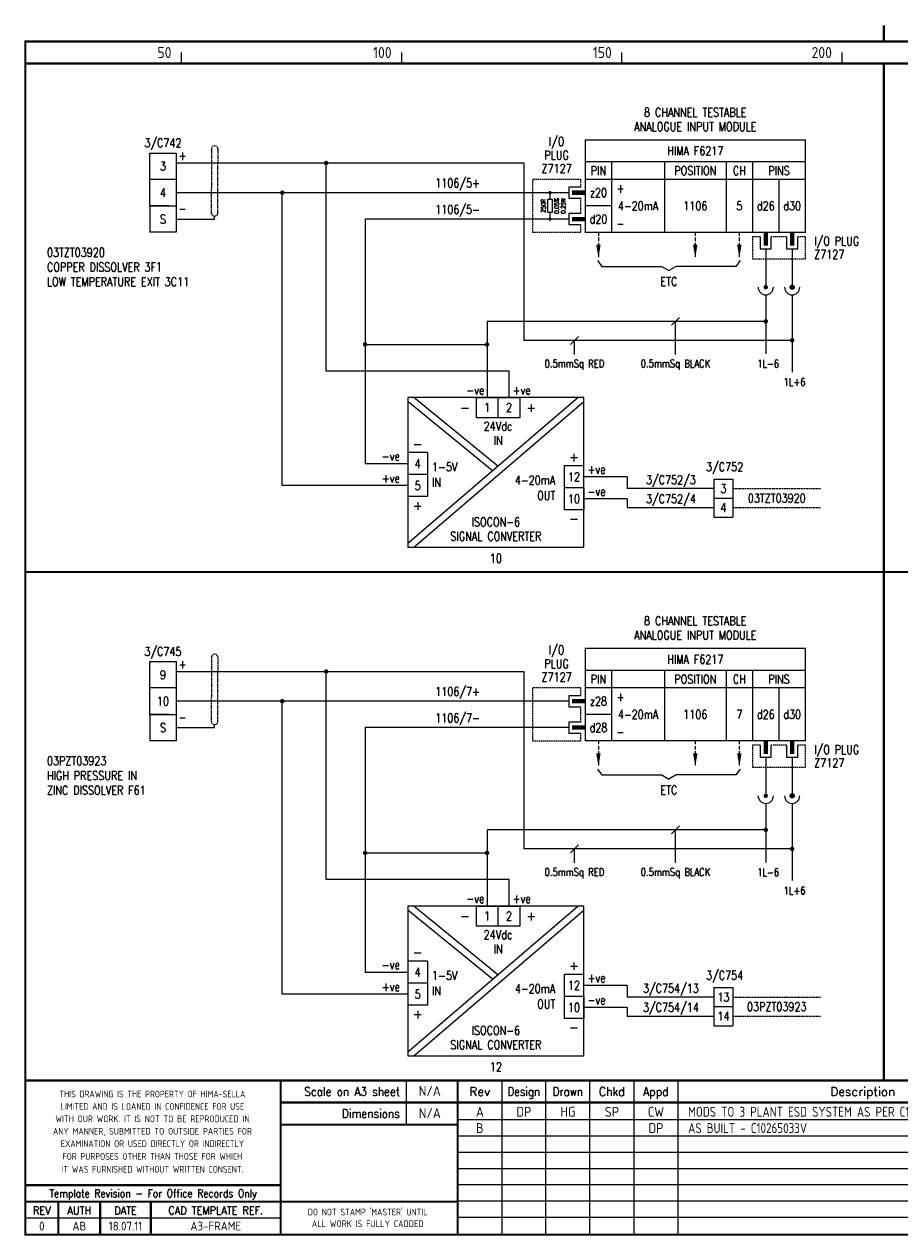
# Model space of a CAD drawing. Extents: x 14 to 408, y 0 to 275.
# Tile 1 of 2: x 14 to 213, y 0 to 275. Entities that reach past the tile are written whole.
import ezdxf
from ezdxf.enums import TextEntityAlignment as Align

# ---------------------------------------------------------------- set-up
doc = ezdxf.new("R2010")
doc.units = 0
doc.header["$LTSCALE"] = 0.25
doc.header["$MEASUREMENT"] = 0
doc.linetypes.add('HIDDEN', pattern=[0.375, 0.25, -0.125])
doc.linetypes.add('HIDDEN2', pattern=[4.7625, 3.175, -1.5875])
doc.layers.get('0').update_dxf_attribs({"color": 41, "linetype": 'CONTINUOUS'})
for name, color, linetype in [('00-DRG_FRAME', 12, 'CONTINUOUS'), ('01-DRAW', 7, 'CONTINUOUS'), ('051-TEXT', 2, 'CONTINUOUS'), ('DES', 2, 'CONTINUOUS'), ('DIM', 3, 'CONTINUOUS'), ('LAB', 2, 'CONTINUOUS'), ('RACK', 2, 'CONTINUOUS'), ('RECORD', 2, 'CONTINUOUS'), ('SLOT', 2, 'CONTINUOUS'), ('SNA', 2, 'CONTINUOUS'), ('TEXT', 2, 'CONTINUOUS'), ('TPOL', 3, 'CONTINUOUS'), ('XR_FUNCTION', 2, 'CONTINUOUS'), ('XR_MAIN', 2, 'CONTINUOUS')]:
    doc.layers.add(name, color=color, linetype=linetype)
doc.styles.add('CROSSREF', font='romans.shx', dxfattribs={"width": 0.8, "height": 2})
doc.styles.add('FUNCTION', font='ROMANS.shx', dxfattribs={"width": 0.8, "height": 2.5})
doc.styles.add('ISO', font='iso.shx')
doc.styles.add('PINS', font='ROMANS.shx', dxfattribs={"width": 0.8, "height": 2.5})
doc.styles.add('RACK', font='ROMANS.shx', dxfattribs={"width": 0.8, "height": 2.5})
doc.styles.add('REFERENC', font='romans.shx', dxfattribs={"width": 0.8})
doc.styles.add('ROMAND', font='ROMAND')
doc.styles.add('ROMANS', font='romans.shx', dxfattribs={"width": 0.8, "height": 2.5})
doc.styles.add('SLOT', font='romans.shx', dxfattribs={"width": 0.8, "height": 2})
doc.styles.add('SYMBOL', font='ROMANS.shx', dxfattribs={"width": 0.8, "height": 20})

# ---------------------------------------------------------------- blocks, each defined once
blk = doc.blocks.new('A3-REVA')
at = {"layer": '051-TEXT', "style": 'ISO'}
for tag, p in [('DESIGNED', (292.01, 31.7)), ('A', (117.73, 27.28)), ('DES', (127.73, 27.28)), ('DRN', (137.73, 27.28)), ('CHKD', (147.73, 27.28)), ('APPD', (157.73, 27.28)), ('DATE', (256, 27.28)), ('DRAWN', (291.72, 26.77)), ('CHECKED', (291.72, 21.89)), ('APPD', (291.65, 16.79)), ('DATE', (291.92, 11.96))]:
    blk.add_attdef(tag, text='', height=2.25, dxfattribs=at).set_placement(p, align=Align.CENTER)
blk.add_attdef('DESCRIPTION', (165.03, 27.28), '', height=2.25, dxfattribs=at)
blk = doc.blocks.new('A3-CONTRACT')
at = {"layer": '051-TEXT', "color": 41, "style": 'ISO'}
for tag, height, p in [('SCALE', 2.25, (106.71, 31.82)), ('DIMS', 2.25, (106.71, 26.8)), ('CONTRACT', 4.5, (344.94, 3.1)), ('CAD-REF', 2.25, (283.73, 1.84))]:
    blk.add_attdef(tag, text='', height=height, dxfattribs=at).set_placement(p, align=Align.CENTER)
for tag, p in [('TITLE_2', (303.86, 17.28)), ('TITLE_3', (303.79, 12.78))]:
    blk.add_attdef(tag, p, '', height=2.25, dxfattribs=at)
blk = doc.blocks.new('ISOCON6B')
for p, q in [((-17, -33.1), (21.65, 0)), ((3.43, -15.6), (-15.65, 0)), ((-1.5, 0), (-1.5, -4.5)), ((3.5, -4.5), (3.5, 0)), ((8.5, -4.5), (8.5, 0)), ((2.23, -16.63), (-17, -0.9)), ((-15.65, -34), (23, -0.9)), ((-1.5, -4.5), (8.5, -4.5)), ((-12.5, -12.5), (-17, -12.5)), ((-12.5, -12.5), (-12.5, -22.5)), ((23, -15.5), (18.5, -15.5)), ((18.5, -15.5), (18.5, -25.5)), ((-12.5, -17.5), (-17, -17.5)), ((23, -20.5), (18.5, -20.5)), ((-12.5, -22.5), (-17, -22.5)), ((23, -25.5), (18.5, -25.5))]:
    blk.add_line(p, q)
blk.add_lwpolyline([(-17, -34), (23, -34), (23, 0), (-17, 0)], close=True)
at = {"layer": 'RECORD', "style": 'REFERENC', "width": 0.8}
blk.add_attdef('RECORD', text='', height=2, dxfattribs=at).set_placement((3, -28.25), align=Align.MIDDLE)
at = {"layer": 'SNA', "style": 'SYMBOL', "width": 0.8}
blk.add_attdef('SNA', text='', height=2, dxfattribs=at).set_placement((3, -36.5), align=Align.MIDDLE)
at = {"layer": 'TEXT', "color": 3, "style": 'ROMANS'}
for s, p in [('-', (-4, -2.25)), ('+', (11, -2.25)), ('-', (-14.75, -10.5)), ('+', (20.75, -13.5)), ('+', (-14.75, -24.5)), ('-', (20.75, -27.5))]:
    blk.add_text(s, height=2, dxfattribs=at).set_placement(p, align=Align.MIDDLE)
at = {"layer": 'TEXT', "style": 'ROMANS', "width": 0.8}
for s, p in [('24Vdc', (3.5, -6.5)), ('IN', (3.5, -9.75)), ('SIGNAL CONVERTER', (3, -31.5))]:
    blk.add_text(s, height=2, dxfattribs=at).set_placement(p, align=Align.MIDDLE)
for s, p in [('1-5V', (-11.5, -15.75)), ('IN', (-11.5, -19.25))]:
    blk.add_text(s, height=2, dxfattribs=at).set_placement(p, align=Align.MIDDLE_LEFT)
for s, p in [('4-20mA', (16.5, -18.75)), ('OUT', (16.5, -22.25))]:
    blk.add_text(s, height=2, dxfattribs=at).set_placement(p, align=Align.MIDDLE_RIGHT)
at = {"layer": 'TPOL', "color": 2, "style": 'PINS', "width": 0.8}
for tag, p in [('CN1', (1, -2.25)), ('CN2', (6, -2.25)), ('CN3', (-14.75, -15)), ('CN4', (-14.75, -20)), ('CN5', (20.75, -18)), ('CN6', (20.75, -23))]:
    blk.add_attdef(tag, text='', height=2, dxfattribs=at).set_placement(p, align=Align.MIDDLE)
blk = doc.blocks.new('F6217-05')
for p, q in [((50, 7), (0, 7)), ((6, 7), (6, -9)), ((18, 7), (18, -9)), ((32, 7), (32, -9)), ((38, 7), (38, -9)), ((50, 3), (0, 3)), ((44, 3), (44, -9)), ((-3.75, 0), (-12, 0)), ((-8, 0), (-8, -1.5)), ((-3.75, 1.25), (-3.75, -1.25)), ((-1, 1.25), (-3.75, 1.25)), ((-8.5, -4.5), (-8.5, -1.5)), ((-8.5, -1.5), (-7.5, -1.5)), ((-7.5, -1.5), (-7.5, -4.5)), ((-3.75, -1.25), (-1, -1.25)), ((-7.5, -4.5), (-8.5, -4.5)), ((-8, -4.5), (-8, -6)), ((-3.75, -4.75), (-3.75, -7.25)), ((-1, -4.75), (-3.75, -4.75)), ((6, -3), (0, -3)), ((-3.75, -6), (-12, -6)), ((-3.75, -7.25), (-1, -7.25)), ((39.75, -10), (39.75, -12.75)), ((42.25, -12.75), (42.25, -10)), ((45.75, -10), (45.75, -12.75)), ((48.25, -12.75), (48.25, -10)), ((39.75, -12.75), (42.25, -12.75)), ((41, -12.75), (41, -15)), ((45.75, -12.75), (48.25, -12.75)), ((47, -12.75), (47, -15))]:
    blk.add_line(p, q)
at = {"const_width": 0.3}
blk.add_lwpolyline([(50, -9), (0, -9), (0, 12), (50, 12)], close=True, dxfattribs=at)
at = {"color": 3, "linetype": 'HIDDEN2', "ltscale": 0.4}
for points in [[(-1, 1.25), (-1, 3), (-12, 3), (-12, -9), (-1, -9), (-1, -7.25)], [(-1, -4.75), (-1, -1.25)], [(39.75, -10), (38, -10), (38, -15), (50, -15), (50, -10), (48.25, -10)], [(45.75, -10), (42.25, -10)]]:
    blk.add_lwpolyline(points, dxfattribs=at)
at = {"const_width": 0.375}
for points in [[(-8.19, 0, 1), (-7.81, 0, 1)], [(-8.19, -6, 1), (-7.81, -6, 1)]]:
    blk.add_lwpolyline(points, format="xyb", close=True, dxfattribs=at)
blk.add_lwpolyline([(-3, 0, 1, 1, 0), (0, 0, 0.5, 0.5, 0)], format="xyseb")
at = {"const_width": 1}
for points in [[(-3, -6), (0, -6)], [(41, -12), (41, -9)], [(47, -12), (47, -9)]]:
    blk.add_lwpolyline(points, dxfattribs=at)
at = {"layer": 'DES', "style": 'PINS', "width": 0.8, "flags": 1}
blk.add_attdef('DES1', (53, 6), '', height=1.5, dxfattribs=at)
at = {"layer": 'LAB', "style": 'PINS', "width": 0.8, "flags": 1}
blk.add_attdef('LAB1', text='', height=1.5, dxfattribs=at).set_placement((53, -5.5), align=Align.MIDDLE_LEFT)
at = {"layer": 'RACK', "style": 'RACK', "width": 0.8}
blk.add_attdef('SLOT', text='', height=2, dxfattribs=at).set_placement((25, -3), align=Align.MIDDLE)
at = {"layer": 'SLOT', "style": 'SLOT', "width": 0.8}
blk.add_attdef('ADD1', text='', height=2, dxfattribs=at).set_placement((35, -3), align=Align.MIDDLE)
at = {"layer": 'SNA', "style": 'SYMBOL', "width": 0.8, "flags": 1}
blk.add_attdef('SNA', (53, 0), '', height=1.5, dxfattribs=at)
at = {"layer": 'TEXT', "style": 'ROMANS', "width": 0.8}
for s, p in [('8 CHANNEL TESTABLE', (25, 17.25)), ('ANALOGUE INPUT MODULE', (25, 14))]:
    blk.add_text(s, height=2, dxfattribs=at).set_placement(p, align=Align.CENTER)
for s, p in [('I/O', (-6.5, 11.5)), ('PLUG', (-6.5, 8.5)), ('HIMA F6217', (25, 9.5)), ('Z7127', (-6.5, 5.5)), ('PIN', (3, 5)), ('POSITION', (25, 5)), ('CH', (35, 5)), ('PINS', (44, 5)), ('z20', (3, 0)), ('+', (8, 1)), ('d26', (41, -3)), ('d30', (47, -3)), ('d20', (3, -6)), ('-', (8, -7))]:
    blk.add_text(s, height=2, dxfattribs=at).set_placement(p, align=Align.MIDDLE)
at = {"layer": 'TEXT', "color": 3, "style": 'ROMANS', "width": 0.8}
for s, p in [('250R', (-9.5, -3)), ('0.05%', (-6.5, -3)), ('0.25W', (-5, -3))]:
    blk.add_text(s, height=1, rotation=90, dxfattribs=at).set_placement(p, align=Align.MIDDLE)
at = {"layer": 'TEXT', "style": 'ROMANS', "width": 0.8}
for s, p in [('I/O PLUG', (52, -11)), ('Z7127', (52, -14))]:
    blk.add_text(s, height=2, dxfattribs=at).set_placement(p, align=Align.MIDDLE_LEFT)
at = {"layer": 'TEXT', "style": 'RACK', "width": 0.8}
blk.add_attdef('SIGNAL', text='', height=2, dxfattribs=at).set_placement((12, -3), align=Align.MIDDLE)
at = {"layer": 'TPOL', "style": 'PINS', "width": 0.8, "flags": 1}
for tag, p in [('CN2', (-12, 0)), ('CN3', (-12, -6))]:
    blk.add_attdef(tag, text='', height=1, dxfattribs=at).set_placement(p, align=Align.MIDDLE_LEFT)
at = {"layer": 'TPOL', "color": 2, "style": 'PINS', "width": 0.8}
blk.add_attdef('CN1', text='', height=2, dxfattribs=at).set_placement((3, 0), align=Align.MIDDLE)
at = {"layer": 'TPOL', "style": 'PINS', "width": 0.8, "flags": 1}
for tag, p in [('CN4', (41, -15)), ('CN5', (47, -15))]:
    blk.add_attdef(tag, text='', height=1, dxfattribs=at).set_placement(p, align=Align.BOTTOM_CENTER)
at = {"layer": 'XR_FUNCTION', "style": 'FUNCTION', "width": 0.8, "flags": 1}
blk.add_attdef('XR_FUNCTION', (53, 2), '', height=1.5, dxfattribs=at)
at = {"layer": 'XR_MAIN', "style": 'CROSSREF', "width": 0.8, "flags": 1}
blk.add_attdef('XR_MAIN', (53, -4), '', height=1.5, dxfattribs=at)
blk = doc.blocks.new('F6217-7V')
for p, q in [((50, 7), (0, 7)), ((6, 7), (6, -9)), ((18, 7), (18, -9)), ((32, 7), (32, -9)), ((38, 7), (38, -9)), ((50, 3), (0, 3)), ((44, 3), (44, -9)), ((-3.75, 0), (-12, 0)), ((-3.75, 1.25), (-3.75, -1.25)), ((-1, 1.25), (-3.75, 1.25)), ((-3.75, -1.25), (-1, -1.25)), ((-3.75, -4.75), (-3.75, -7.25)), ((-1, -4.75), (-3.75, -4.75)), ((6, -3), (0, -3)), ((-3.75, -6), (-12, -6)), ((-3.75, -7.25), (-1, -7.25)), ((39.75, -10), (39.75, -12.75)), ((42.25, -12.75), (42.25, -10)), ((45.75, -10), (45.75, -12.75)), ((48.25, -12.75), (48.25, -10)), ((39.75, -12.75), (42.25, -12.75)), ((41, -12.75), (41, -15)), ((45.75, -12.75), (48.25, -12.75)), ((47, -12.75), (47, -15))]:
    blk.add_line(p, q)
at = {"const_width": 0.3}
blk.add_lwpolyline([(50, -9), (0, -9), (0, 12), (50, 12)], close=True, dxfattribs=at)
at = {"color": 3, "linetype": 'HIDDEN2', "ltscale": 0.4}
for points in [[(-1, 1.25), (-1, 3), (-12, 3), (-12, -9), (-1, -9), (-1, -7.25)], [(-1, -4.75), (-1, -1.25)], [(39.75, -10), (38, -10), (38, -15), (50, -15), (50, -10), (48.25, -10)], [(45.75, -10), (42.25, -10)]]:
    blk.add_lwpolyline(points, dxfattribs=at)
blk.add_lwpolyline([(-3, 0, 1, 1, 0), (0, 0, 0.5, 0.5, 0)], format="xyseb")
at = {"const_width": 1}
for points in [[(-3, -6), (0, -6)], [(41, -12), (41, -9)], [(47, -12), (47, -9)]]:
    blk.add_lwpolyline(points, dxfattribs=at)
at = {"layer": 'DES', "style": 'PINS', "width": 0.8, "flags": 1}
blk.add_attdef('DES1', (53, 6), '', height=1.5, dxfattribs=at)
at = {"layer": 'LAB', "style": 'PINS', "width": 0.8, "flags": 1}
blk.add_attdef('LAB1', text='', height=1.5, dxfattribs=at).set_placement((53, -5.5), align=Align.MIDDLE_LEFT)
at = {"layer": 'RACK', "style": 'RACK', "width": 0.8}
blk.add_attdef('SLOT', text='', height=2, dxfattribs=at).set_placement((25, -3), align=Align.MIDDLE)
at = {"layer": 'SLOT', "style": 'SLOT', "width": 0.8}
blk.add_attdef('ADD1', text='', height=2, dxfattribs=at).set_placement((35, -3), align=Align.MIDDLE)
at = {"layer": 'SNA', "style": 'SYMBOL', "width": 0.8, "flags": 1}
blk.add_attdef('SNA', (53, 0), '', height=1.5, dxfattribs=at)
at = {"layer": 'TEXT', "style": 'ROMANS', "width": 0.8}
for s, p in [('8 CHANNEL TESTABLE', (25, 17.25)), ('ANALOGUE INPUT MODULE', (25, 14))]:
    blk.add_text(s, height=2, dxfattribs=at).set_placement(p, align=Align.CENTER)
for s, p in [('I/O', (-6.5, 11.5)), ('PLUG', (-6.5, 8.5)), ('HIMA F6217', (25, 9.5)), ('Z7127', (-6.5, 5.5)), ('PIN', (3, 5)), ('POSITION', (25, 5)), ('CH', (35, 5)), ('PINS', (44, 5)), ('z28', (3, 0)), ('+', (8, 1)), ('d26', (41, -3)), ('d30', (47, -3)), ('d28', (3, -6)), ('-', (8, -7))]:
    blk.add_text(s, height=2, dxfattribs=at).set_placement(p, align=Align.MIDDLE)
for s, p in [('I/O PLUG', (52, -11)), ('Z7127', (52, -14))]:
    blk.add_text(s, height=2, dxfattribs=at).set_placement(p, align=Align.MIDDLE_LEFT)
at = {"layer": 'TEXT', "style": 'RACK', "width": 0.8}
blk.add_attdef('SIGNAL', text='', height=2, dxfattribs=at).set_placement((12, -3), align=Align.MIDDLE)
at = {"layer": 'TPOL', "style": 'PINS', "width": 0.8, "flags": 1}
for tag, p in [('CN2', (-12, 0)), ('CN3', (-12, -6))]:
    blk.add_attdef(tag, text='', height=1, dxfattribs=at).set_placement(p, align=Align.MIDDLE_LEFT)
at = {"layer": 'TPOL', "color": 2, "style": 'PINS', "width": 0.8}
blk.add_attdef('CN1', text='', height=2, dxfattribs=at).set_placement((3, 0), align=Align.MIDDLE)
at = {"layer": 'TPOL', "style": 'PINS', "width": 0.8, "flags": 1}
for tag, p in [('CN4', (41, -15)), ('CN5', (47, -15))]:
    blk.add_attdef(tag, text='', height=1, dxfattribs=at).set_placement(p, align=Align.BOTTOM_CENTER)
at = {"layer": 'XR_FUNCTION', "style": 'FUNCTION', "width": 0.8, "flags": 1}
blk.add_attdef('XR_FUNCTION', (53, 2), '', height=1.5, dxfattribs=at)
at = {"layer": 'XR_MAIN', "style": 'CROSSREF', "width": 0.8, "flags": 1}
blk.add_attdef('XR_MAIN', (53, -4), '', height=1.5, dxfattribs=at)

msp = doc.modelspace()

# ---------------------------------------------------------------- linework, layer by layer
at = {"layer": '00-DRG_FRAME'}
for p, q in [((50, 266.5), (50, 269)), ((100, 266.5), (100, 269)), ((150, 266.5), (150, 269)), ((200, 266.5), (200, 269)), ((101.01, 35.5), (101.01, 25.5)), ((122.7, 35.5), (122.7, 0.5)), ((132.7, 0.5), (132.7, 35.5)), ((142.7, 0.5), (142.7, 35.5)), ((152.7, 35.5), (152.7, 0.5)), ((162.7, 35.5), (162.7, 0.5)), ((265, 26.59), (112.7, 26.59)), ((265, 22.89), (112.7, 22.89)), ((265, 19.19), (112.7, 19.19)), ((265, 15.49), (112.7, 15.49)), ((265, 11.79), (112.7, 11.79)), ((265, 8.09), (112.7, 8.09)), ((72.5, 4.25), (14.5, 4.25)), ((265, 4.39), (112.7, 4.39))]:
    msp.add_line(p, q, dxfattribs=at)
at = {"layer": '00-DRG_FRAME', "const_width": 0.5}
for points in [[(209.5, 271.5), (209.5, 275.18)], [(209.5, 271.5), (209.5, 275.18)], [(14.5, 266.5), (404.5, 266.5)], [(209.5, 35.5), (209.5, 266.5)], [(14.5, 151), (404.5, 151)], [(404.5, 35.5), (14.5, 35.5)], [(72.5, 0.5), (72.5, 35.5)], [(112.7, 0.5), (112.7, 35.5)], [(265, 30.5), (72.5, 30.5)], [(112.7, 25.5), (72.5, 25.5)], [(14.5, 11.75), (72.5, 11.75)], [(14.5, 8), (72.5, 8)], [(22, 0.5), (22, 8)], [(31.5, 0.5), (31.5, 8)], [(43, 0.5), (43, 8)], [(112.7, 8), (72.5, 8)]]:
    msp.add_lwpolyline(points, dxfattribs=at)
msp.add_lwpolyline([(14.5, 0.5), (404.5, 0.5), (404.5, 271.5), (14.5, 271.5)], close=True, dxfattribs=at)
at = {"layer": '01-DRAW'}
for p, q in [((42.75, 246.17), (48.75, 246.17)), ((42.75, 240.17), (42.75, 246.17)), ((48.75, 246.17), (48.75, 240.17)), ((48.75, 243.92), (127.72, 243.92)), ((82.82, 196.64), (82.82, 243.92)), ((127.72, 243.92), (127.72, 203.62)), ((42.75, 234.17), (42.75, 240.17)), ((48.75, 240.17), (42.75, 240.17)), ((48.75, 240.17), (48.75, 234.17)), ((129.66, 237.17), (48.75, 237.17)), ((72.85, 170.63), (72.85, 237.17)), ((47.07, 234.17), (42.75, 234.17)), ((42.75, 234.17), (48.75, 234.17)), ((42.75, 234.17), (42.75, 228.17)), ((48.75, 234.17), (48.75, 228.17)), ((91.7, 231.17), (91.65, 175.63)), ((129.66, 231.17), (91.7, 231.17)), ((48.75, 228.17), (42.75, 228.17)), ((144.46, 221.73), (145.43, 220.43)), ((145.43, 220.43), (159.04, 220.43)), ((159.04, 220.43), (160.66, 219.46)), ((162.28, 220.43), (160.66, 219.46)), ((175.89, 220.43), (162.28, 220.43)), ((176.86, 221.73), (175.89, 220.43)), ((182.66, 222.17), (182.66, 215.69)), ((188.66, 222.17), (188.66, 215.69)), ((188.66, 222.17), (188.66, 215.69)), ((182.66, 213.96), (182.66, 200.56)), ((188.66, 213.96), (188.66, 196.41)), ((188.66, 213.96), (188.66, 196.41)), ((182.66, 207.94), (119.36, 207.94)), ((119.36, 207.94), (119.36, 190.63)), ((91.67, 202.7), (119.36, 202.7)), ((188.66, 203.62), (127.72, 203.62)), ((124.36, 196.64), (82.82, 196.64)), ((124.36, 190.63), (124.36, 196.64)), ((116.86, 190.63), (121.86, 190.63)), ((121.86, 190.63), (126.86, 190.63)), ((91.65, 175.63), (101.36, 175.63)), ((101.36, 170.63), (72.85, 170.63)), ((151.17, 172.63), (141.36, 172.63)), ((151.17, 172.63), (151.17, 169.95)), ((170.89, 172.11), (170.89, 163.47)), ((170.89, 172.11), (175.21, 172.11)), ((170.89, 172.11), (175.21, 172.11)), ((175.21, 172.11), (175.21, 163.47)), ((141.36, 170.13), (141.36, 165.13)), ((170.89, 169.95), (151.17, 169.95)), ((151.17, 167.63), (141.36, 167.63)), ((151.17, 167.63), (151.17, 165.63)), ((151.17, 165.63), (170.89, 165.63)), ((170.89, 167.79), (175.21, 167.79)), ((170.89, 163.47), (175.21, 163.47)), ((42.75, 130.67), (48.75, 130.67)), ((42.75, 124.67), (42.75, 130.67)), ((48.75, 130.67), (48.75, 124.67)), ((48.75, 128.42), (127.72, 128.42)), ((82.82, 81.14), (82.82, 128.42)), ((127.72, 128.42), (127.72, 88.12)), ((42.75, 118.67), (42.75, 124.67)), ((48.75, 124.67), (42.75, 124.67)), ((48.75, 124.67), (48.75, 118.67)), ((129.66, 121.67), (48.75, 121.67)), ((72.85, 55.13), (72.85, 121.67)), ((47.07, 118.67), (42.75, 118.67)), ((42.75, 118.67), (48.75, 118.67)), ((42.75, 118.67), (42.75, 112.67)), ((48.75, 118.67), (48.75, 112.67)), ((91.7, 115.67), (91.65, 60.13)), ((129.66, 115.67), (91.7, 115.67)), ((48.75, 112.67), (42.75, 112.67)), ((144.46, 106.23), (145.43, 104.93)), ((145.43, 104.93), (159.04, 104.93)), ((159.04, 104.93), (160.66, 103.96)), ((162.28, 104.93), (160.66, 103.96)), ((175.89, 104.93), (162.28, 104.93)), ((176.86, 106.23), (175.89, 104.93)), ((182.66, 106.67), (182.66, 100.19)), ((188.66, 106.67), (188.66, 100.19)), ((188.66, 106.67), (188.66, 100.19)), ((182.66, 98.46), (182.66, 85.06)), ((188.66, 98.46), (188.66, 80.91)), ((188.66, 98.46), (188.66, 80.91)), ((182.66, 92.44), (119.36, 92.44)), ((119.36, 92.44), (119.36, 75.13)), ((188.66, 88.12), (127.72, 88.12)), ((91.67, 87.2), (119.36, 87.2)), ((124.36, 81.14), (82.82, 81.14)), ((124.36, 75.13), (124.36, 81.14)), ((116.86, 75.13), (121.86, 75.13)), ((121.86, 75.13), (126.86, 75.13)), ((91.65, 60.13), (101.36, 60.13)), ((101.36, 55.13), (72.85, 55.13)), ((151.17, 57.13), (141.36, 57.13)), ((151.17, 57.13), (151.17, 54.45)), ((170.89, 56.61), (170.89, 47.97)), ((170.89, 56.61), (175.21, 56.61)), ((170.89, 56.61), (175.21, 56.61)), ((175.21, 56.61), (175.21, 47.97)), ((141.36, 54.63), (141.36, 49.63)), ((170.89, 54.45), (151.17, 54.45)), ((170.89, 52.29), (175.21, 52.29)), ((151.17, 52.13), (141.36, 52.13)), ((151.17, 52.13), (151.17, 50.13)), ((151.17, 50.13), (170.89, 50.13)), ((170.89, 47.97), (175.21, 47.97))]:
    msp.add_line(p, q, dxfattribs=at)
at = {"layer": '01-DRAW', "color": 3}
for p, q in [((48.75, 231.17), (57.49, 231.17)), ((57.49, 231.17), (57.49, 231.86)), ((48.75, 115.67), (57.49, 115.67)), ((57.49, 115.67), (57.49, 116.36))]:
    msp.add_line(p, q, dxfattribs=at)
at = {"layer": '01-DRAW', "linetype": 'HIDDEN2'}
for p, q in [((144.66, 228.17), (144.66, 222.34)), ((166.66, 228.17), (166.66, 222.34)), ((176.66, 228.17), (176.66, 222.34)), ((144.66, 112.67), (144.66, 106.84)), ((166.66, 112.67), (166.66, 106.84)), ((176.66, 112.67), (176.66, 106.84))]:
    msp.add_line(p, q, dxfattribs=at)
at = {"layer": '01-DRAW', "linetype": 'HIDDEN'}
for p, q in [((175.21, 169.95), (195.14, 169.95)), ((175.21, 165.63), (195.14, 165.63)), ((175.21, 54.45), (195.14, 54.45)), ((175.21, 50.13), (195.14, 50.13))]:
    msp.add_line(p, q, dxfattribs=at)
at = {"layer": '01-DRAW', "const_width": 0.5}
for points in [[(82.57, 243.92, 1), (83.07, 243.92, 1)], [(72.6, 237.17, 1), (73.1, 237.17, 1)], [(182.41, 215.69, 1), (182.91, 215.69, 1)], [(188.41, 215.69, 1), (188.91, 215.69, 1)], [(182.41, 207.94, 1), (182.91, 207.94, 1)], [(188.41, 203.62, 1), (188.91, 203.62, 1)], [(91.42, 202.7, 1), (91.92, 202.7, 1)], [(119.11, 202.7, 1), (119.61, 202.7, 1)], [(82.57, 128.42, 1), (83.07, 128.42, 1)], [(72.6, 121.67, 1), (73.1, 121.67, 1)], [(182.41, 100.19, 1), (182.91, 100.19, 1)], [(188.41, 100.19, 1), (188.91, 100.19, 1)], [(182.41, 92.44, 1), (182.91, 92.44, 1)], [(188.41, 88.12, 1), (188.91, 88.12, 1)], [(91.42, 87.2, 1), (91.92, 87.2, 1)], [(119.11, 87.2, 1), (119.61, 87.2, 1)]]:
    msp.add_lwpolyline(points, format="xyb", close=True, dxfattribs=at)
at = {"layer": '01-DRAW'}
for centre, radius in [((188.66, 215.69), 0.475), ((188.66, 215.69), 0.389), ((188.66, 215.69), 0.302), ((188.66, 215.69), 0.216), ((188.66, 215.69), 0.13), ((188.66, 215.69), 0.0432), ((188.66, 100.19), 0.475), ((188.66, 100.19), 0.389), ((188.66, 100.19), 0.302), ((188.66, 100.19), 0.216), ((188.66, 100.19), 0.13), ((188.66, 100.19), 0.0432)]:
    msp.add_circle(centre, radius, dxfattribs=at)
for centre in [(182.66, 215.69), (188.66, 215.69), (188.66, 215.69), (182.66, 100.19), (188.66, 100.19), (188.66, 100.19)]:
    msp.add_arc(centre, 1.73, 180, 0, dxfattribs=at)
for points in [[(145.16, 225.36), (144.15, 225.36), (144.66, 222.34)], [(167.16, 225.36), (166.15, 225.36), (166.66, 222.34)], [(177.16, 225.36), (176.15, 225.36), (176.66, 222.34)], [(145.16, 109.86), (144.15, 109.86), (144.66, 106.84)], [(167.16, 109.86), (166.15, 109.86), (166.66, 106.84)], [(177.16, 109.86), (176.15, 109.86), (176.66, 106.84)]]:
    msp.add_solid(points, dxfattribs=at)
at = {"layer": 'DIM', "color": 3, "linetype": 'HIDDEN2', "ltscale": 0.3}
for p, q in [((56.75, 247.08), (56.74, 232.62)), ((58.25, 232.62), (58.26, 247.08)), ((56.75, 131.58), (56.74, 117.12)), ((58.25, 117.12), (58.26, 131.58))]:
    msp.add_line(p, q, dxfattribs=at)
at = {"layer": 'DIM'}
for p, q in [((161.26, 207.04), (163.06, 208.84)), ((162.16, 200.43), (162.16, 207.94)), ((138.31, 202.72), (140.11, 204.52)), ((139.21, 200.43), (139.21, 203.62)), ((161.26, 91.54), (163.06, 93.34)), ((162.16, 84.93), (162.16, 92.44)), ((138.31, 87.22), (140.11, 89.02)), ((139.21, 84.93), (139.21, 88.12))]:
    msp.add_line(p, q, dxfattribs=at)
at = {"layer": 'DIM', "color": 3, "linetype": 'HIDDEN2', "ltscale": 0.3}
for centre, start, end in [((57.51, 247.08), 0.5476, 179.4524), ((57.49, 232.62), 180, 0), ((57.51, 131.58), 0.5476, 179.4524), ((57.49, 117.12), 180, 0)]:
    msp.add_arc(centre, 0.756, start, end, dxfattribs=at)

# ---------------------------------------------------------------- block references
at = {"layer": '00-DRG_FRAME'}
msp.add_blockref('A3-CONTRACT', (-0.35, 0.19), dxfattribs=at).add_auto_attribs({'TITLE_2': 'ICI SYNETIX SCHEDULE - No.3 AND No.7 PLANTS', 'TITLE_3': 'FISHER-ROSEMOUNTP.O. No.  99003994', 'CAD-REF': '10265-P3-085', 'CONTRACT': 'C10265H-P3', 'SCALE': 'N/A', 'DIMS': 'N/A'})
ref = msp.add_blockref('A3-REVA', (0, 0), dxfattribs=at)
ref.add_attrib('A', 'A', dxfattribs={"layer": '051-TEXT', "height": 2.25, "style": 'ISO'}).set_placement((117.73, 27.28), align=Align.CENTER)
ref.add_attrib('DES', 'DP', dxfattribs={"layer": '051-TEXT', "height": 2.25, "style": 'ISO'}).set_placement((127.73, 27.28), align=Align.CENTER)
ref.add_attrib('DRN', 'HG', dxfattribs={"layer": '051-TEXT', "height": 2.25, "style": 'ISO'}).set_placement((137.73, 27.28), align=Align.CENTER)
ref.add_attrib('CHKD', 'SP', dxfattribs={"layer": '051-TEXT', "height": 2.25, "style": 'ISO'}).set_placement((147.73, 27.28), align=Align.CENTER)
ref.add_attrib('APPD', 'CW', dxfattribs={"layer": '051-TEXT', "height": 2.25, "style": 'ISO'}).set_placement((157.73, 27.28), align=Align.CENTER)
ref.add_attrib('DESCRIPTION', 'MODS TO 3 PLANT ESD SYSTEM AS PER C10265033V', (165.03, 27.28), dxfattribs={"layer": '051-TEXT', "height": 2.25, "style": 'ISO', "width": 0.9})
ref.add_attrib('DATE', '20.03.19', dxfattribs={"layer": '051-TEXT', "height": 2.25, "style": 'ISO'}).set_placement((256, 27.28), align=Align.CENTER)
ref.add_attrib('DESIGNED', 'DP', dxfattribs={"layer": '051-TEXT', "height": 2.25, "style": 'ISO'}).set_placement((292.01, 31.7), align=Align.CENTER)
ref.add_attrib('DRAWN', 'WJB', dxfattribs={"layer": '051-TEXT', "height": 2.25, "style": 'ISO'}).set_placement((291.72, 26.77), align=Align.CENTER)
ref.add_attrib('CHECKED', 'RB', dxfattribs={"layer": '051-TEXT', "height": 2.25, "style": 'ISO'}).set_placement((291.72, 21.89), align=Align.CENTER)
ref.add_attrib('APPD', 'CT', dxfattribs={"layer": '051-TEXT', "height": 2.25, "style": 'ISO'}).set_placement((291.65, 16.79), align=Align.CENTER)
ref.add_attrib('DATE', '30.05.14', dxfattribs={"layer": '051-TEXT', "height": 2.25, "style": 'ISO'}).set_placement((291.92, 11.96), align=Align.CENTER)
ref = msp.add_blockref('A3-REVA', (0, -3.7), dxfattribs=at)
ref.add_attrib('A', 'B', dxfattribs={"layer": '051-TEXT', "height": 2.25, "style": 'ISO'}).set_placement((117.73, 23.58), align=Align.CENTER)
ref.add_attrib('APPD', 'DP', dxfattribs={"layer": '051-TEXT', "height": 2.25, "style": 'ISO'}).set_placement((157.73, 23.58), align=Align.CENTER)
ref.add_attrib('DESCRIPTION', 'AS BUILT - C10265033V', (165.03, 23.58), dxfattribs={"layer": '051-TEXT', "height": 2.25, "style": 'ISO', "width": 0.9})
ref.add_attrib('DATE', '01.05.19', dxfattribs={"layer": '051-TEXT', "height": 2.25, "style": 'ISO'}).set_placement((256, 23.58), align=Align.CENTER)
at = {"layer": '01-DRAW'}
for name, p, values in [('F6217-05', (141.66, 237.17), {'CN1': 'z20', 'ADD1': '5', 'SIGNAL': '4-20mA', 'SLOT': '1106'}), ('ISOCON6B', (118.36, 190.63), {'CN1': '1', 'CN2': '2', 'CN3': '4', 'CN4': '5', 'CN5': '12', 'CN6': '10', 'SNA': '10', 'RECORD': 'ISOCON-6'}), ('F6217-7V', (141.66, 121.67), {'CN1': 'z28', 'ADD1': '7', 'SIGNAL': '4-20mA', 'SLOT': '1106'}), ('ISOCON6B', (118.36, 75.13), {'CN1': '1', 'CN2': '2', 'CN3': '4', 'CN4': '5', 'CN5': '12', 'CN6': '10', 'SNA': '12', 'RECORD': 'ISOCON-6'})]:
    msp.add_blockref(name, p, dxfattribs=at).add_auto_attribs(values)

# ---------------------------------------------------------------- texts
at = {"layer": '00-DRG_FRAME', "style": 'ISO'}
for s, p in [('50', (47.69, 267.75)), ('100', (97.69, 267.75)), ('150', (147.69, 267.75)), ('200', (197.69, 267.75))]:
    msp.add_text(s, height=2.5, dxfattribs=at).set_placement(p, align=Align.RIGHT)
at = {"layer": '00-DRG_FRAME', "color": 3, "style": 'ISO'}
for s, width, p in [('THIS DRAWING IS THE PROPERTY OF HIMA-SELLA', 0.9, (43.36, 32.44)), ("DO NOT STAMP 'MASTER' UNTIL", 0.95, (92.25, 5.79))]:
    msp.add_text(s, height=1.53, dxfattribs=dict(at, width=width)).set_placement(p, align=Align.MIDDLE)
at = {"layer": '00-DRG_FRAME', "color": 4, "style": 'ROMAND', "width": 0.87}
for s, p in [('Scale on A3 sheet', (99.54, 32)), ('Dimensions', (99.54, 27.01))]:
    msp.add_text(s, height=2, dxfattribs=at).set_placement(p, align=Align.RIGHT)
at = {"layer": '00-DRG_FRAME', "color": 4, "style": 'ROMAND'}
for s, p in [('Rev', (117.7, 32)), ('Description', (204.69, 32))]:
    msp.add_text(s, height=2, dxfattribs=at).set_placement(p, align=Align.CENTER)
for s, width, p in [('Design', 0.85, (127.7, 32)), ('Drawn', 0.85, (137.7, 32)), ('Chkd', 0.9, (147.7, 32)), ('Appd', 0.9, (157.7, 32))]:
    msp.add_text(s, height=2, dxfattribs=dict(at, width=width)).set_placement(p, align=Align.CENTER)
at = {"layer": '00-DRG_FRAME', "color": 3, "style": 'ISO'}
for s, width, p in [('LIMITED AND IS LOANED IN CONFIDENCE FOR USE', 0.9, (43.36, 29.62)), ('WITH OUR WORK. IT IS NOT TO BE REPRODUCED IN', 0.87, (43.36, 26.81)), ('ANY MANNER, SUBMITTED TO OUTSIDE PARTIES FOR', 0.87, (43.36, 23.99)), ('EXAMINATION OR USED DIRECTLY OR INDIRECTLY', 0.9, (43.36, 21.18)), ('FOR PURPOSES OTHER THAN THOSE FOR WHICH', 0.9, (43.36, 18.27)), ('IT WAS FURNISHED WITHOUT WRITTEN CONSENT.', 0.9, (43.36, 15.35))]:
    msp.add_text(s, height=1.53, dxfattribs=dict(at, width=width)).set_placement(p, align=Align.MIDDLE_CENTER)
at = {"layer": '00-DRG_FRAME', "color": 4, "style": 'ROMAND'}
for s, width, p in [('Template Revision - For Office Records Only', 0.85, (43.5, 9.62)), ('REV', 0.9, (18.25, 6)), ('AUTH', 0.9, (26.75, 6)), ('DATE', 0.9, (37.25, 6)), ('CAD TEMPLATE REF.', 0.9, (57.75, 6))]:
    msp.add_text(s, height=1.8, dxfattribs=dict(at, width=width)).set_placement(p, align=Align.MIDDLE)
at = {"layer": '00-DRG_FRAME', "color": 41, "style": 'ISO'}
for s, p in [('0', (18.25, 1.45)), ('AB', (26.75, 1.45)), ('18.07.11', (37.25, 1.45)), ('A3-FRAME', (57.75, 1.45))]:
    msp.add_text(s, height=2, dxfattribs=at).set_placement(p, align=Align.CENTER)
at = {"layer": '00-DRG_FRAME', "color": 3, "style": 'ISO'}
msp.add_text('ALL WORK IS FULLY CADDED', height=1.53, dxfattribs=at).set_placement((92.25, 2.98), align=Align.MIDDLE_CENTER)
at = {"layer": '01-DRAW', "style": 'ROMANS', "width": 0.8}
for s, p in [('+', (51.07, 244.57)), ('-', (51.07, 232.57)), ('-ve', (118.78, 191.31)), ('+ve', (129.29, 191.31)), ('-ve', (99.57, 176.31)), ('+ve', (146.29, 173.31)), ('+ve', (99.57, 171.31)), ('-ve', (146.29, 168.31)), ('+', (51.07, 129.07)), ('-', (51.07, 117.07)), ('-ve', (118.78, 75.81)), ('+ve', (129.29, 75.81)), ('-ve', (99.57, 60.81)), ('+ve', (146.29, 57.81)), ('+ve', (99.57, 55.81)), ('-ve', (146.29, 52.81))]:
    msp.add_text(s, height=2, dxfattribs=at).set_placement(p, align=Align.RIGHT)
at = {"layer": '01-DRAW', "color": 2, "style": 'ROMANS', "width": 0.8}
for p in [(160.66, 216), (160.66, 100.5)]:
    msp.add_text('ETC', height=2, dxfattribs=at).set_placement(p, align=Align.CENTER)
at = {"layer": '01-DRAW', "style": 'ROMANS', "width": 0.8}
for s, p in [('1L-6', (180.71, 197.45)), ('1L+6', (186.71, 193.29)), ('1L-6', (180.71, 81.95)), ('1L+6', (186.71, 77.79))]:
    msp.add_text(s, height=1.75, dxfattribs=at).set_placement(p)
for s, p in [('3/C752', (173.33, 173.9)), ('3/C752/3', (161.12, 170.95)), ('3/C752/4', (161.12, 166.63)), ('3/C754', (173.33, 58.4)), ('3/C754/13', (161.12, 55.45)), ('3/C754/14', (161.12, 51.13))]:
    msp.add_text(s, height=2, dxfattribs=at).set_placement(p, align=Align.CENTER)
for s, p in [('3', (173.05, 169.95)), ('4', (173.05, 165.63)), ('13', (173.05, 54.45)), ('14', (173.05, 50.13))]:
    msp.add_text(s, height=2, dxfattribs=at).set_placement(p, align=Align.MIDDLE)
for s, p in [('03TZT03920', (185.17, 167.79)), ('03PZT03923', (185.17, 52.29))]:
    msp.add_text(s, height=2, dxfattribs=at).set_placement(p, align=Align.MIDDLE_CENTER)
at = {"layer": '01-DRAW', "char_height": 2, "attachment_point": 5, "style": 'ROMANS'}
for s, insert in [('3', (45.75, 243.17)), ('4', (45.75, 237.17)), ('S', (45.75, 231.17)), ('9', (45.75, 127.67)), ('10', (45.75, 121.67)), ('S', (45.75, 115.67))]:
    msp.add_mtext_dynamic_manual_height_columns(s, width=6, gutter_width=12.5, heights=[5.95], dxfattribs=dict(at, insert=insert))
at = {"layer": '051-TEXT', "style": 'ROMANS', "width": 0.8}
for s, p in [('3/C742', (45.75, 247.47)), ('1106/5+', (112.67, 238.36)), ('1106/5-', (112.67, 232.36)), ('3/C745', (45.75, 131.97)), ('1106/7+', (112.67, 122.86)), ('1106/7-', (112.67, 116.86))]:
    msp.add_text(s, height=2, dxfattribs=at).set_placement(p, align=Align.CENTER)
at = {"layer": 'DIM', "style": 'ROMANS', "width": 0.8}
for s, p in [('0.5mmSq RED', (139.21, 197.49)), ('0.5mmSq BLACK', (162.16, 197.49)), ('0.5mmSq RED', (139.21, 81.99)), ('0.5mmSq BLACK', (162.16, 81.99))]:
    msp.add_text(s, height=1.75, dxfattribs=at).set_placement(p, align=Align.CENTER)
at = {"layer": 'TEXT', "char_height": 2, "width": 47.7416, "attachment_point": 1, "style": 'ROMANS'}
for s, insert in [('03TZT03920\\PCOPPER DISSOLVER 3F1\\PLOW TEMPERATURE EXIT 3C11', (19.4, 224.61)), ('03PZT03923\\PHIGH PRESSURE IN\\PZINC DISSOLVER F61', (19.4, 109.11))]:
    msp.add_mtext(s, dxfattribs=dict(at, insert=insert))

doc.saveas('drawing.dxf')
